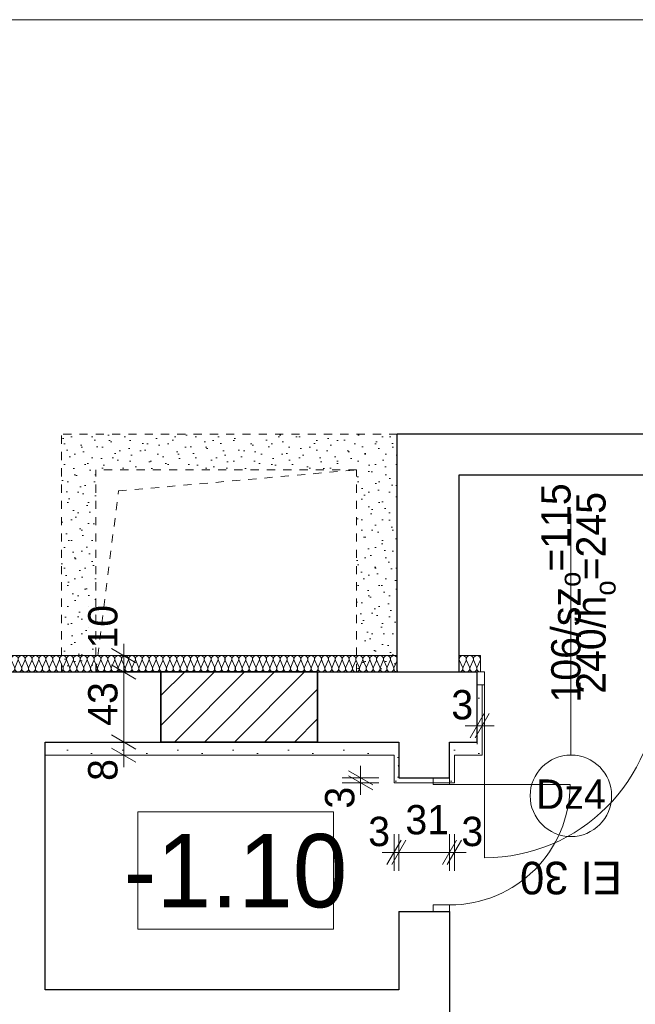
# Model space of a CAD drawing. Extents: x -21260 to 35740, y -2672 to 187028.
# Tile 16 of 120: x 3077 to 6854, y 20986 to 27028. Entities that reach past the tile are written whole.
import ezdxf

# ---------------------------------------------------------------- set-up
doc = ezdxf.new("R2010")
doc.units = 0
doc.header["$MEASUREMENT"] = 0
doc.linetypes.add('Hidden Line', pattern=[100, 50, -50])
doc.linetypes.add('Krawędzie ukryte', pattern=[150, 100, -50])
for name, color, linetype, lineweight, true_color in [('arch izolacje_Nr_Pióra__3', 7, 'Continuous', 13, 0xff6600), ('Arch ocieplenie_Nr_Pióra__22', 7, 'Continuous', 9, 0x7f7f7f), ('Arch wyburzenia_Nr_Pióra__2', 7, 'Continuous', 13, 0x7f7f7f), ('INWENT.ŚCIANY_Nr_Pióra__2', 7, 'Continuous', 13, 0x7f7f7f)]:
    doc.layers.add(name, color=color, linetype=linetype, lineweight=lineweight, true_color=true_color)
for name, color, linetype in [('Arch ocieplenie', 7, 'Continuous'), ('Arch wymiary', 7, 'Continuous'), ('Arch zmurowania', 7, 'Continuous')]:
    doc.layers.add(name, color=color, linetype=linetype)
for name, color, linetype, lineweight in [('Arch ocieplenie_Nr_Pióra__21', 7, 'Continuous', 13), ('Arch opisy okien_Nr_Pióra__21', 7, 'Continuous', 13), ('Arch opisy_Nr_Pióra__1', 7, 'Continuous', 25), ('Arch opisy_Nr_Pióra__21', 7, 'Continuous', 13), ('ARCH TABELA_Nr_Pióra__21', 7, 'Continuous', 13), ('Arch wymiary_Nr_Pióra__5', 7, 'Continuous', 13), ('Arch zmurowania_Nr_Pióra__21', 7, 'Continuous', 13), ('Arch zmurowania_Nr_Pióra__27', 7, 'Continuous', 35), ('INWENT OPISY_Nr_Pióra__21', 7, 'Continuous', 13), ('INWENT. DRZWI_Nr_Pióra__21', 7, 'Continuous', 13), ('INWENT.ŚCIANY_Nr_Pióra__1', 7, 'Continuous', 25), ('INWENT.ŚCIANY_Nr_Pióra__21', 7, 'Continuous', 13)]:
    doc.layers.add(name, color=color, linetype=linetype, lineweight=lineweight)
doc.styles.add('GENERATED_STYLE_1', font='txt')
doc.styles.add('GENERATED_STYLE_3', font='txt')
doc.styles.add('GENERATED_STYLE_6', font='txt')
doc.styles.add('GENERATED_STYLE_7', font='txt')
doc.dimstyles.new('GENERATED_STYLE__1', dxfattribs={"dimtxt": 179.999995, "dimasz": 114, "dimexe": 0.18, "dimexo": 0, "dimgap": 0.09, "dimtad": 1, "dimdec": 0, "dimlfac": 0.1, "dimzin": 0, "dimdsep": 46, "dimtxsty": 'GENERATED_STYLE_1', "dimblk": 'ARROWHEAD_2', "dimblk1": 'ARROWHEAD_2', "dimblk2": 'ARROWHEAD_2', "dimcen": 0.09, "dimclrd": 7, "dimclre": 7, "dimclrt": 7, "dimazin": 0, "dimtfac": 1, "dimtdec": 4, "dimtmove": 0, "dimatfit": 3, "dimfxl": 0, "dimtolj": 1, "dimtzin": 0, "dimarcsym": 0})
doc.dimstyles.new('GENERATED_STYLE__3', dxfattribs={"dimtxt": 179.999995, "dimasz": 114, "dimexe": 0.18, "dimexo": 0, "dimgap": 0.09, "dimtad": 1, "dimtih": 1, "dimtoh": 1, "dimdec": 0, "dimlfac": 0.1, "dimzin": 0, "dimdsep": 46, "dimtxsty": 'GENERATED_STYLE_1', "dimblk": 'ARROWHEAD_2', "dimblk1": 'ARROWHEAD_2', "dimblk2": 'ARROWHEAD_2', "dimcen": 0.09, "dimclrd": 7, "dimclre": 7, "dimclrt": 7, "dimazin": 0, "dimtfac": 1, "dimtdec": 4, "dimtmove": 0, "dimatfit": 3, "dimfxl": 0, "dimtolj": 1, "dimtzin": 0, "dimarcsym": 0})
doc.dimstyles.new('GENERATED_STYLE__4', dxfattribs={"dimtxt": 179.999995, "dimasz": 114, "dimexe": 0.18, "dimexo": 0, "dimgap": 0.09, "dimtad": 1, "dimtih": 1, "dimtoh": 1, "dimdec": 0, "dimlfac": 0.1, "dimzin": 0, "dimdsep": 46, "dimtxsty": 'GENERATED_STYLE_1', "dimblk": 'ARROWHEAD_2', "dimblk1": 'ARROWHEAD_2', "dimblk2": 'ARROWHEAD_2', "dimcen": 0.09, "dimclrd": 7, "dimclre": 7, "dimclrt": 7, "dimazin": 0, "dimtfac": 1, "dimtdec": 4, "dimtmove": 2, "dimatfit": 3, "dimfxl": 0, "dimtolj": 1, "dimtzin": 0, "dimarcsym": 0})
pattern_1 = [(0, (0, 0), (0, 623.538), [60, -300]), (0, (180, 311.8), (0, 623.538), [60, -300]), (60, (0, 0), (-540, 311.769), [60, -300]), (60, (360, 0), (-540, 311.769), [60, -300]), (120, (60, 0), (540, 311.769), [60, -300]), (120, (420, 0), (540, 311.769), [60, -300]), (0, (0, 60), (0, 120), [0, -120, 0, -180]), (45, (60, 60), (-84.8528, 84.8528), [0, -90, 0, -150])]

# ---------------------------------------------------------------- blocks, each defined once
blk = doc.blocks.new('Izolacja cieplna 14_109', base_point=(1884.1, 23025.9))
at = {"layer": 'Arch ocieplenie_Nr_Pióra__22', "linetype": 'Continuous'}
for p, q in [((1885.8, 23096.1), (1903.4, 23055.7)), ((1907, 23055.7), (1924.6, 23096.1)), ((1928.1, 23096.1), (1945.7, 23055.7)), ((1949.3, 23055.7), (1966.9, 23096.1)), ((1970.4, 23096.1), (1988, 23055.7)), ((1991.6, 23055.7), (2009.2, 23096.1)), ((2012.7, 23096.1), (2030.3, 23055.7)), ((2033.9, 23055.7), (2051.4, 23096.1)), ((2055, 23096.1), (2072.6, 23055.7)), ((2076.1, 23055.7), (2093.7, 23096.1)), ((2097.3, 23096.1), (2114.9, 23055.7)), ((2118.4, 23055.7), (2136, 23096.1)), ((2139.6, 23096.1), (2157.2, 23055.7)), ((2160.7, 23055.7), (2178.3, 23096.1)), ((2181.9, 23096.1), (2199.5, 23055.7)), ((2203, 23055.7), (2220.6, 23096.1)), ((2224.2, 23096.1), (2241.8, 23055.7)), ((2245.3, 23055.7), (2262.9, 23096.1)), ((2266.4, 23096.1), (2284, 23055.7)), ((2287.6, 23055.7), (2305.2, 23096.1)), ((2308.7, 23096.1), (2326.3, 23055.7)), ((2329.9, 23055.7), (2347.5, 23096.1)), ((2351, 23096.1), (2368.6, 23055.7)), ((2372.2, 23055.7), (2389.8, 23096.1)), ((2393.3, 23096.1), (2410.9, 23055.7)), ((2414.5, 23055.7), (2432.1, 23096.1)), ((2435.6, 23096.1), (2453.2, 23055.7)), ((2456.7, 23055.7), (2474.3, 23096.1)), ((2477.9, 23096.1), (2495.5, 23055.7)), ((2499, 23055.7), (2516.6, 23096.1)), ((2520.2, 23096.1), (2537.8, 23055.7)), ((2541.3, 23055.7), (2558.9, 23096.1)), ((2562.5, 23096.1), (2580.1, 23055.7)), ((2583.6, 23055.7), (2601.2, 23096.1)), ((2604.8, 23096.1), (2622.4, 23055.7)), ((2625.9, 23055.7), (2643.5, 23096.1)), ((2647.1, 23096.1), (2664.6, 23055.7)), ((2668.2, 23055.7), (2685.8, 23096.1)), ((2689.3, 23096.1), (2706.9, 23055.7)), ((2710.5, 23055.7), (2728.1, 23096.1)), ((2731.6, 23096.1), (2749.2, 23055.7)), ((2752.8, 23055.7), (2770.4, 23096.1)), ((2773.9, 23096.1), (2791.5, 23055.7)), ((2795.1, 23055.7), (2812.7, 23096.1)), ((2816.2, 23096.1), (2833.8, 23055.7)), ((2837.4, 23055.7), (2854.9, 23096.1)), ((2858.5, 23096.1), (2876.1, 23055.7)), ((2879.6, 23055.7), (2897.2, 23096.1)), ((2900.8, 23096.1), (2918.4, 23055.7)), ((2921.9, 23055.7), (2939.5, 23096.1)), ((2943.1, 23096.1), (2960.7, 23055.7)), ((2964.2, 23055.7), (2981.8, 23096.1)), ((2985.4, 23096.1), (3003, 23055.7)), ((3006.5, 23055.7), (3024.1, 23096.1)), ((3027.7, 23096.1), (3045.2, 23055.7)), ((3048.8, 23055.7), (3066.4, 23096.1)), ((3069.9, 23096.1), (3087.5, 23055.7)), ((3091.1, 23055.7), (3108.7, 23096.1)), ((3112.2, 23096.1), (3129.8, 23055.7)), ((3133.4, 23055.7), (3151, 23096.1)), ((3154.5, 23096.1), (3172.1, 23055.7)), ((3175.7, 23055.7), (3193.3, 23096.1)), ((3196.8, 23096.1), (3214.4, 23055.7)), ((3218, 23055.7), (3235.5, 23096.1)), ((3239.1, 23096.1), (3256.7, 23055.7)), ((3260.2, 23055.7), (3277.8, 23096.1)), ((3281.4, 23096.1), (3299, 23055.7)), ((3302.5, 23055.7), (3320.1, 23096.1)), ((3323.7, 23096.1), (3341.3, 23055.7)), ((3344.8, 23055.7), (3362.4, 23096.1)), ((3366, 23096.1), (3383.6, 23055.7)), ((3387.1, 23055.7), (3404.7, 23096.1)), ((3408.3, 23096.1), (3425.8, 23055.7)), ((3429.4, 23055.7), (3447, 23096.1)), ((3450.5, 23096.1), (3468.1, 23055.7)), ((3471.7, 23055.7), (3489.3, 23096.1)), ((3492.8, 23096.1), (3510.4, 23055.7)), ((3514, 23055.7), (3531.6, 23096.1)), ((3535.1, 23096.1), (3552.7, 23055.7)), ((3556.3, 23055.7), (3573.9, 23096.1)), ((3577.4, 23096.1), (3595, 23055.7)), ((3598.6, 23055.7), (3616.1, 23096.1)), ((3619.7, 23096.1), (3637.3, 23055.7)), ((3640.8, 23055.7), (3658.4, 23096.1)), ((3662, 23096.1), (3679.6, 23055.7)), ((3683.1, 23055.7), (3700.7, 23096.1)), ((3704.3, 23096.1), (3721.9, 23055.7)), ((3725.4, 23055.7), (3743, 23096.1)), ((3746.6, 23096.1), (3764.2, 23055.7)), ((3767.7, 23055.7), (3785.3, 23096.1)), ((3788.9, 23096.1), (3806.4, 23055.7)), ((3810, 23055.7), (3827.6, 23096.1)), ((3831.1, 23096.1), (3848.7, 23055.7)), ((3852.3, 23055.7), (3869.9, 23096.1)), ((3873.4, 23096.1), (3891, 23055.7)), ((3894.6, 23055.7), (3912.2, 23096.1)), ((3915.7, 23096.1), (3933.3, 23055.7)), ((3936.9, 23055.7), (3954.5, 23096.1)), ((3958, 23096.1), (3975.6, 23055.7)), ((3979.2, 23055.7), (3996.8, 23096.1)), ((4000.3, 23096.1), (4017.9, 23055.7)), ((4021.4, 23055.7), (4039, 23096.1)), ((4042.6, 23096.1), (4060.2, 23055.7)), ((4063.7, 23055.7), (4081.3, 23096.1)), ((4084.9, 23096.1), (4102.5, 23055.7)), ((4106, 23055.7), (4123.6, 23096.1)), ((4127.2, 23096.1), (4144.8, 23055.7)), ((4148.3, 23055.7), (4165.9, 23096.1)), ((4169.5, 23096.1), (4187.1, 23055.7)), ((4190.6, 23055.7), (4208.2, 23096.1)), ((4211.7, 23096.1), (4229.3, 23055.7)), ((4232.9, 23055.7), (4250.5, 23096.1)), ((4254, 23096.1), (4271.6, 23055.7)), ((4275.2, 23055.7), (4292.8, 23096.1)), ((4296.3, 23096.1), (4313.9, 23055.7)), ((4317.5, 23055.7), (4335.1, 23096.1)), ((4338.6, 23096.1), (4356.2, 23055.7)), ((4359.8, 23055.7), (4377.4, 23096.1)), ((4380.9, 23096.1), (4398.5, 23055.7)), ((4402.1, 23055.7), (4419.6, 23096.1)), ((4423.2, 23096.1), (4440.8, 23055.7)), ((4444.3, 23055.7), (4461.9, 23096.1)), ((4465.5, 23096.1), (4483.1, 23055.7)), ((4486.6, 23055.7), (4504.2, 23096.1)), ((4507.8, 23096.1), (4525.4, 23055.7)), ((4528.9, 23055.7), (4546.5, 23096.1)), ((4550.1, 23096.1), (4567.7, 23055.7)), ((4571.2, 23055.7), (4588.8, 23096.1)), ((4592.4, 23096.1), (4609.9, 23055.7)), ((4613.5, 23055.7), (4631.1, 23096.1)), ((4634.6, 23096.1), (4652.2, 23055.7)), ((4655.8, 23055.7), (4673.4, 23096.1)), ((4676.9, 23096.1), (4694.5, 23055.7)), ((4698.1, 23055.7), (4715.7, 23096.1)), ((4719.2, 23096.1), (4736.8, 23055.7)), ((4740.4, 23055.7), (4758, 23096.1)), ((4761.5, 23096.1), (4779.1, 23055.7)), ((4782.7, 23055.7), (4800.2, 23096.1)), ((4803.8, 23096.1), (4821.4, 23055.7)), ((4824.9, 23055.7), (4842.5, 23096.1)), ((4846.1, 23096.1), (4863.7, 23055.7)), ((4867.2, 23055.7), (4884.8, 23096.1)), ((4888.4, 23096.1), (4906, 23055.7)), ((4909.5, 23055.7), (4927.1, 23096.1)), ((4930.7, 23096.1), (4948.3, 23055.7)), ((4951.8, 23055.7), (4969.4, 23096.1)), ((4973, 23096.1), (4990.5, 23055.7)), ((4994.1, 23055.7), (5011.7, 23096.1)), ((5015.2, 23096.1), (5032.8, 23055.7)), ((5036.4, 23055.7), (5054, 23096.1)), ((5057.5, 23096.1), (5075.1, 23055.7)), ((5078.7, 23055.7), (5096.3, 23096.1)), ((5099.8, 23096.1), (5117.4, 23055.7)), ((5121, 23055.7), (5138.6, 23096.1)), ((5142.1, 23096.1), (5159.7, 23055.7)), ((5163.3, 23055.7), (5180.8, 23096.1)), ((5184.4, 23096.1), (5202, 23055.7)), ((5205.5, 23055.7), (5223.1, 23096.1)), ((5226.7, 23096.1), (5244.3, 23055.7)), ((5247.8, 23055.7), (5265.4, 23096.1)), ((5269, 23096.1), (5286.6, 23055.7)), ((5290.1, 23055.7), (5307.7, 23096.1)), ((5311.3, 23096.1), (5328.9, 23055.7)), ((5332.4, 23055.7), (5350, 23096.1)), ((5353.6, 23096.1), (5371.1, 23055.7)), ((5374.7, 23055.7), (5392.3, 23096.1))]:
    blk.add_line(p, q, dxfattribs=at)
for centre, start_param, end_param in [((1905.2, 23104.6), 4.299595, 8.266775), ((1947.5, 23104.6), 4.299595, 8.266775), ((1989.8, 23104.6), 4.299595, 8.266775), ((2032.1, 23104.6), 4.299595, 8.266775), ((2074.4, 23104.6), 4.299595, 8.266775), ((2116.7, 23104.6), 4.299595, 8.266775), ((2158.9, 23104.6), 4.299595, 8.266775), ((2201.2, 23104.6), 4.299595, 8.266775), ((2243.5, 23104.6), 4.299595, 8.266775), ((2285.8, 23104.6), 4.299595, 8.266775), ((2328.1, 23104.6), 4.299595, 8.266775), ((2370.4, 23104.6), 4.299595, 8.266775), ((2412.7, 23104.6), 4.299595, 8.266775), ((2455, 23104.6), 4.299595, 8.266775), ((2497.3, 23104.6), 4.299595, 8.266775), ((2539.6, 23104.6), 4.299595, 8.266775), ((2581.8, 23104.6), 4.299595, 8.266775), ((2624.1, 23104.6), 4.299595, 8.266775), ((2666.4, 23104.6), 4.299595, 8.266775), ((2708.7, 23104.6), 4.299595, 8.266775), ((2751, 23104.6), 4.299595, 8.266775), ((2793.3, 23104.6), 4.299595, 8.266775), ((2835.6, 23104.6), 4.299595, 8.266775), ((2877.9, 23104.6), 4.299595, 8.266775), ((2920.2, 23104.6), 4.299595, 8.266775), ((2962.4, 23104.6), 4.299595, 8.266775), ((3004.7, 23104.6), 4.299595, 8.266775), ((3047, 23104.6), 4.299595, 8.266775), ((3089.3, 23104.6), 4.299595, 8.266775), ((3131.6, 23104.6), 4.299595, 8.266775), ((3173.9, 23104.6), 4.299595, 8.266775), ((3216.2, 23104.6), 4.299595, 8.266775), ((3258.5, 23104.6), 4.299595, 8.266775), ((3300.8, 23104.6), 4.299595, 8.266775), ((3343, 23104.6), 4.299595, 8.266775), ((3385.3, 23104.6), 4.299595, 8.266775), ((3427.6, 23104.6), 4.299595, 8.266775), ((3469.9, 23104.6), 4.299595, 8.266775), ((3512.2, 23104.6), 4.299595, 8.266775), ((3554.5, 23104.6), 4.299595, 8.266775), ((3596.8, 23104.6), 4.299595, 8.266775), ((3639.1, 23104.6), 4.299595, 8.266775), ((3681.4, 23104.6), 4.299595, 8.266775), ((3723.6, 23104.6), 4.299595, 8.266775), ((3765.9, 23104.6), 4.299595, 8.266775), ((3808.2, 23104.6), 4.299595, 8.266775), ((3850.5, 23104.6), 4.299595, 8.266775), ((3892.8, 23104.6), 4.299595, 8.266775), ((3935.1, 23104.6), 4.299595, 8.266775), ((3977.4, 23104.6), 4.299595, 8.266775), ((4019.7, 23104.6), 4.299595, 8.266775), ((4062, 23104.6), 4.299595, 8.266775), ((4104.3, 23104.6), 4.299595, 8.266775), ((4146.5, 23104.6), 4.299595, 8.266775), ((4188.8, 23104.6), 4.299595, 8.266775), ((4231.1, 23104.6), 4.299595, 8.266775), ((4273.4, 23104.6), 4.299595, 8.266775), ((4315.7, 23104.6), 4.299595, 8.266775), ((4358, 23104.6), 4.299595, 8.266775), ((4400.3, 23104.6), 4.299595, 8.266775), ((4442.6, 23104.6), 4.299595, 8.266775), ((4484.9, 23104.6), 4.299595, 8.266775), ((4527.1, 23104.6), 4.299595, 8.266775), ((4569.4, 23104.6), 4.299595, 8.266775), ((4611.7, 23104.6), 4.299595, 8.266775), ((4654, 23104.6), 4.299595, 8.266775), ((4696.3, 23104.6), 4.299595, 8.266775), ((4738.6, 23104.6), 4.299595, 8.266775), ((4780.9, 23104.6), 4.299595, 8.266775), ((4823.2, 23104.6), 4.299595, 8.266775), ((4865.5, 23104.6), 4.299595, 8.266775), ((4907.7, 23104.6), 4.299595, 8.266775), ((4950, 23104.6), 4.299595, 8.266775), ((4992.3, 23104.6), 4.299595, 8.266775), ((5034.6, 23104.6), 4.299595, 8.266775), ((5076.9, 23104.6), 4.299595, 8.266775), ((5119.2, 23104.6), 4.299595, 8.266775), ((5161.5, 23104.6), 4.299595, 8.266775), ((5203.8, 23104.6), 4.299595, 8.266775), ((5246.1, 23104.6), 4.299595, 8.266775), ((5288.3, 23104.6), 4.299595, 8.266775), ((5330.6, 23104.6), 4.299595, 8.266775), ((5372.9, 23104.6), 4.299595, 8.266775), ((1884.1, 23047.1), 3.141593, 5.125182), ((1926.4, 23047.1), 1.158004, 5.125183), ((1968.6, 23047.1), 1.158004, 5.125183), ((2010.9, 23047.1), 1.158004, 5.125183), ((2053.2, 23047.1), 1.158004, 5.125183), ((2095.5, 23047.1), 1.158004, 5.125183), ((2137.8, 23047.1), 1.158004, 5.125183), ((2180.1, 23047.1), 1.158004, 5.125183), ((2222.4, 23047.1), 1.158004, 5.125183), ((2264.7, 23047.1), 1.158004, 5.125183), ((2307, 23047.1), 1.158004, 5.125183), ((2349.2, 23047.1), 1.158004, 5.125183), ((2391.5, 23047.1), 1.158004, 5.125183), ((2433.8, 23047.1), 1.158004, 5.125183), ((2476.1, 23047.1), 1.158004, 5.125183), ((2518.4, 23047.1), 1.158004, 5.125183), ((2560.7, 23047.1), 1.158004, 5.125183), ((2603, 23047.1), 1.158004, 5.125183), ((2645.3, 23047.1), 1.158004, 5.125183), ((2687.6, 23047.1), 1.158004, 5.125183), ((2729.9, 23047.1), 1.158004, 5.125183), ((2772.1, 23047.1), 1.158004, 5.125183), ((2814.4, 23047.1), 1.158004, 5.125183), ((2856.7, 23047.1), 1.158004, 5.125183), ((2899, 23047.1), 1.158004, 5.125183), ((2941.3, 23047.1), 1.158004, 5.125183), ((2983.6, 23047.1), 1.158004, 5.125183), ((3025.9, 23047.1), 1.158004, 5.125183), ((3068.2, 23047.1), 1.158004, 5.125183), ((3110.5, 23047.1), 1.158004, 5.125183), ((3152.7, 23047.1), 1.158004, 5.125183), ((3195, 23047.1), 1.158004, 5.125183), ((3237.3, 23047.1), 1.158004, 5.125183), ((3279.6, 23047.1), 1.158004, 5.125183), ((3321.9, 23047.1), 1.158004, 5.125183), ((3364.2, 23047.1), 1.158004, 5.125183), ((3406.5, 23047.1), 1.158004, 5.125183), ((3448.8, 23047.1), 1.158004, 5.125183), ((3491.1, 23047.1), 1.158004, 5.125183), ((3533.3, 23047.1), 1.158004, 5.125183), ((3575.6, 23047.1), 1.158004, 5.125183), ((3617.9, 23047.1), 1.158004, 5.125183), ((3660.2, 23047.1), 1.158004, 5.125183), ((3702.5, 23047.1), 1.158004, 5.125183), ((3744.8, 23047.1), 1.158004, 5.125183), ((3787.1, 23047.1), 1.158004, 5.125183), ((3829.4, 23047.1), 1.158004, 5.125183), ((3871.7, 23047.1), 1.158004, 5.125183), ((3913.9, 23047.1), 1.158004, 5.125183), ((3956.2, 23047.1), 1.158004, 5.125183), ((3998.5, 23047.1), 1.158004, 5.125183), ((4040.8, 23047.1), 1.158004, 5.125183), ((4083.1, 23047.1), 1.158004, 5.125183), ((4125.4, 23047.1), 1.158004, 5.125183), ((4167.7, 23047.1), 1.158004, 5.125183), ((4210, 23047.1), 1.158004, 5.125183), ((4252.3, 23047.1), 1.158004, 5.125183), ((4294.6, 23047.1), 1.158004, 5.125183), ((4336.8, 23047.1), 1.158004, 5.125183), ((4379.1, 23047.1), 1.158004, 5.125183), ((4421.4, 23047.1), 1.158004, 5.125183), ((4463.7, 23047.1), 1.158004, 5.125183), ((4506, 23047.1), 1.158004, 5.125183), ((4548.3, 23047.1), 1.158004, 5.125183), ((4590.6, 23047.1), 1.158004, 5.125183), ((4632.9, 23047.1), 1.158004, 5.125183), ((4675.2, 23047.1), 1.158004, 5.125183), ((4717.4, 23047.1), 1.158004, 5.125183), ((4759.7, 23047.1), 1.158004, 5.125183), ((4802, 23047.1), 1.158004, 5.125183), ((4844.3, 23047.1), 1.158004, 5.125183), ((4886.6, 23047.1), 1.158004, 5.125183), ((4928.9, 23047.1), 1.158004, 5.125183), ((4971.2, 23047.1), 1.158004, 5.125183), ((5013.5, 23047.1), 1.158004, 5.125183), ((5055.8, 23047.1), 1.158004, 5.125183), ((5098, 23047.1), 1.158004, 5.125183), ((5140.3, 23047.1), 1.158004, 5.125183), ((5182.6, 23047.1), 1.158004, 5.125183), ((5224.9, 23047.1), 1.158004, 5.125183), ((5267.2, 23047.1), 1.158004, 5.125183), ((5309.5, 23047.1), 1.158004, 5.125183), ((5351.8, 23047.1), 1.158004, 5.125183), ((5394.1, 23047.1), 1.158004, 3.141593)]:
    blk.add_ellipse(centre, major_axis=(0, 21.3), ratio=0.994206, start_param=start_param, end_param=end_param, dxfattribs=at)
blk = doc.blocks.new('Izolacja cieplna 14_112', base_point=(5774.1, 23025.9))
at = {"layer": 'Arch ocieplenie_Nr_Pióra__22', "linetype": 'Continuous'}
for p, q in [((5775.9, 23096.1), (5793.9, 23055.7)), ((5797.6, 23055.7), (5815.6, 23096.1)), ((5819.2, 23096.1), (5837.2, 23055.7)), ((5840.9, 23055.7), (5858.9, 23096.1)), ((5862.6, 23096.1), (5880.6, 23055.7)), ((5884.2, 23055.7), (5902.2, 23096.1))]:
    blk.add_line(p, q, dxfattribs=at)
for centre, start_param, end_param in [((5795.7, 23104.6), 5.870392, 9.837571), ((5839.1, 23104.6), 5.870392, 9.837571), ((5882.4, 23104.6), 5.870392, 9.837571), ((5774.1, 23047.1), 4.712389, 6.695979), ((5817.4, 23047.1), 2.7288, 6.695979), ((5860.7, 23047.1), 2.7288, 6.695979), ((5904.1, 23047.1), 2.7288, 4.712389)]:
    blk.add_ellipse(centre, major_axis=(21.7, 0), ratio=0.981591, start_param=start_param, end_param=end_param, dxfattribs=at)
blk = doc.blocks.new('Ściana_1', base_point=(3944.1, 23025.9))
at = {"layer": 'Arch zmurowania_Nr_Pióra__21', "linetype": 'Continuous'}
h = blk.add_hatch(dxfattribs=at)
h.set_pattern_fill('Common_Brick', color=256, style=0, pattern_type=2)
h.set_pattern_definition([(45, (0, 0), (-91.9239, 91.9239), [])])
h.paths.add_polyline_path([(3944.1, 22595.9), (4904.1, 22595.9), (4904.1, 23025.9), (3944.1, 23025.9)], flags=0)
at = {"layer": 'Arch zmurowania_Nr_Pióra__27', "linetype": 'Continuous'}
for p, q in [((4904.1, 23025.9), (3944.1, 23025.9)), ((3944.1, 23025.9), (3944.1, 22595.9)), ((4904.1, 22595.9), (4904.1, 23025.9)), ((3944.1, 22595.9), (4904.1, 22595.9))]:
    blk.add_line(p, q, dxfattribs=at)
blk = doc.blocks.new('Ściana_16', base_point=(5714.1, 22595.9))
at = {"layer": 'Arch ocieplenie_Nr_Pióra__21', "linetype": 'Continuous'}
h = blk.add_hatch(dxfattribs=at)
h.set_pattern_fill('Structural_Concrete', color=256, style=0, pattern_type=2)
h.set_pattern_definition(pattern_1)
h.paths.add_polyline_path([(5744.1, 22515.9), (5914.1, 22515.9), (5884.1, 22595.9), (5714.1, 22595.9)], flags=0)
for p, q in [((5884.1, 22595.9), (5714.1, 22595.9)), ((5744.1, 22515.9), (5914.1, 22515.9))]:
    blk.add_line(p, q, dxfattribs=at)
blk = doc.blocks.new('Ściana_17', base_point=(3234.1, 22595.9))
at = {"layer": 'Arch ocieplenie_Nr_Pióra__21', "linetype": 'Continuous'}
h = blk.add_hatch(dxfattribs=at)
h.set_pattern_fill('Structural_Concrete', color=256, style=0, pattern_type=2)
h.set_pattern_definition(pattern_1)
h.paths.add_polyline_path([(3234.1, 22515.9), (5374.1, 22515.9), (5404.1, 22595.9), (3234.1, 22595.9)], flags=0)
for p, q in [((5404.1, 22595.9), (3234.1, 22595.9)), ((3234.1, 22595.9), (3234.1, 22515.9)), ((3234.1, 22515.9), (5374.1, 22515.9))]:
    blk.add_line(p, q, dxfattribs=at)
blk = doc.blocks.new('Ściana_54', base_point=(5404.1, 22595.9))
at = {"layer": 'Arch ocieplenie_Nr_Pióra__21', "linetype": 'Continuous'}
h = blk.add_hatch(dxfattribs=at)
h.set_pattern_fill('Structural_Concrete', color=256, style=0, pattern_type=2)
h.set_pattern_definition(pattern_1)
h.paths.add_polyline_path([(5374.1, 22515.9), (5374.1, 22345.9), (5404.1, 22375.9), (5404.1, 22595.9)], flags=0)
for p, q in [((5404.1, 22375.9), (5404.1, 22595.9)), ((5374.1, 22515.9), (5374.1, 22345.9))]:
    blk.add_line(p, q, dxfattribs=at)
blk = doc.blocks.new('Ściana_55', base_point=(5404.1, 22375.9))
at = {"layer": 'Arch ocieplenie_Nr_Pióra__21', "linetype": 'Continuous'}
h = blk.add_hatch(dxfattribs=at)
h.set_pattern_fill('Structural_Concrete', color=256, style=0, pattern_type=2)
h.set_pattern_definition(pattern_1)
h.paths.add_polyline_path([(5374.1, 22345.9), (5744.1, 22345.9), (5714.1, 22375.9), (5404.1, 22375.9)], flags=0)
for p, q in [((5714.1, 22375.9), (5404.1, 22375.9)), ((5374.1, 22345.9), (5744.1, 22345.9))]:
    blk.add_line(p, q, dxfattribs=at)
blk = doc.blocks.new('Ściana_56', base_point=(5714.1, 22375.9))
at = {"layer": 'Arch ocieplenie_Nr_Pióra__21', "linetype": 'Continuous'}
h = blk.add_hatch(dxfattribs=at)
h.set_pattern_fill('Structural_Concrete', color=256, style=0, pattern_type=2)
h.set_pattern_definition(pattern_1)
h.paths.add_polyline_path([(5744.1, 22345.9), (5744.1, 22515.9), (5714.1, 22595.9), (5714.1, 22375.9)], flags=0)
for p, q in [((5714.1, 22595.9), (5714.1, 22375.9)), ((5744.1, 22345.9), (5744.1, 22515.9))]:
    blk.add_line(p, q, dxfattribs=at)
blk = doc.blocks.new('Ściana_60', base_point=(5884.1, 22595.9))
at = {"layer": 'Arch ocieplenie_Nr_Pióra__21', "linetype": 'Continuous'}
h = blk.add_hatch(dxfattribs=at)
h.set_pattern_fill('Structural_Concrete', color=256, style=0, pattern_type=2)
h.set_pattern_definition(pattern_1)
h.paths.add_polyline_path([(5914.1, 22515.9), (5914.1, 22945.9), (5884.1, 22945.9), (5884.1, 22595.9)], flags=0)
for p, q in [((5914.1, 22945.9), (5884.1, 22945.9)), ((5884.1, 22945.9), (5884.1, 22595.9)), ((5914.1, 22515.9), (5914.1, 22945.9))]:
    blk.add_line(p, q, dxfattribs=at)
blk = doc.blocks.new('*D584')
at = {"layer": 'Arch wymiary_Nr_Pióra__5', "linetype": 'Continuous'}
for p, q in [((3640.6, 22639.2), (3790.6, 22552.6)), ((3828.1, 22595.9), (3603.1, 22595.9)), ((3640.6, 22559.2), (3790.6, 22472.6)), ((3715.6, 22515.9), (3715.6, 22595.9)), ((3828.1, 22515.9), (3603.1, 22515.9)), ((3715.6, 22442.5), (3715.6, 22515.9))]:
    blk.add_line(p, q, dxfattribs=at)
at = {"layer": 'Arch wymiary_Nr_Pióra__5', "char_height": 180, "attachment_point": 7, "rotation": 90, "style": 'GENERATED_STYLE_1'}
for s, insert in [('{10}', (3679.6, 23169.2)), ('{43}', (3679.6, 22695.7)), ('{8}', (3679.6, 22357.3))]:
    blk.add_mtext(s, dxfattribs=dict(at, insert=insert))
blk = doc.blocks.new('ARROWHEAD_2')
at = {"color": 0, "linetype": 'Continuous', "lineweight": 0}
for p, q in [((-0.378, -0.655), (0.378, 0.655)), ((0, 0), (-1, 0))]:
    blk.add_line(p, q, dxfattribs=at)
blk = doc.blocks.new('*D585')
at = {"layer": 'Arch wymiary_Nr_Pióra__5', "linetype": 'Continuous'}
for p, q in [((3828.1, 23025.9), (3603.1, 23025.9)), ((3640.6, 23069.2), (3790.6, 22982.6)), ((3715.6, 22595.9), (3715.6, 23025.9)), ((3640.6, 22639.2), (3790.6, 22552.6)), ((3828.1, 22595.9), (3603.1, 22595.9))]:
    blk.add_line(p, q, dxfattribs=at)
at = {"layer": 'Arch wymiary_Nr_Pióra__5', "char_height": 180, "attachment_point": 7, "rotation": 90, "style": 'GENERATED_STYLE_1'}
for s, insert in [('{10}', (3679.6, 23169.2)), ('{43}', (3679.6, 22695.7)), ('{8}', (3679.6, 22357.3))]:
    blk.add_mtext(s, dxfattribs=dict(at, insert=insert))
blk = doc.blocks.new('*D586')
at = {"layer": 'Arch wymiary_Nr_Pióra__5', "linetype": 'Continuous'}
for p, q in [((3790.6, 23082.6), (3640.6, 23169.2)), ((3715.6, 23125.9), (3715.6, 23199.2)), ((3828.1, 23125.9), (3603.1, 23125.9)), ((3715.6, 23025.9), (3715.6, 23125.9)), ((3828.1, 23025.9), (3603.1, 23025.9)), ((3640.6, 23069.2), (3790.6, 22982.6))]:
    blk.add_line(p, q, dxfattribs=at)
at = {"layer": 'Arch wymiary_Nr_Pióra__5', "char_height": 180, "attachment_point": 7, "rotation": 90, "style": 'GENERATED_STYLE_1'}
for s, insert in [('{10}', (3679.6, 23169.2)), ('{43}', (3679.6, 22695.7)), ('{8}', (3679.6, 22357.3))]:
    blk.add_mtext(s, dxfattribs=dict(at, insert=insert))
blk = doc.blocks.new('*D587')
at = {"layer": 'Arch wymiary_Nr_Pióra__5', "linetype": 'Continuous'}
for p, q in [((5330.8, 21843.6), (5417.4, 21993.6)), ((5447.4, 21993.6), (5360.8, 21843.6)), ((5374.1, 21806.1), (5374.1, 22031.1)), ((5404.1, 21806.1), (5404.1, 22031.1)), ((5300.7, 21918.6), (5374.1, 21918.6)), ((5374.1, 21918.6), (5404.1, 21918.6))]:
    blk.add_line(p, q, dxfattribs=at)
at = {"layer": 'Arch wymiary_Nr_Pióra__5', "char_height": 180, "attachment_point": 7, "style": 'GENERATED_STYLE_1'}
for s, insert in [('{31}', (5443.9, 22026.9)), ('{3}', (5215.5, 21954.6)), ('{3}', (5787.4, 21954.6))]:
    blk.add_mtext(s, dxfattribs=dict(at, insert=insert))
blk = doc.blocks.new('*D588')
at = {"layer": 'Arch wymiary_Nr_Pióra__5', "linetype": 'Continuous'}
for p, q in [((5330.8, 21843.6), (5417.4, 21993.6)), ((5447.4, 21993.6), (5360.8, 21843.6)), ((5404.1, 21806.1), (5404.1, 22031.1)), ((5670.8, 21843.6), (5757.4, 21993.6)), ((5787.4, 21993.6), (5700.8, 21843.6)), ((5714.1, 21806.1), (5714.1, 22031.1)), ((5404.1, 21918.6), (5714.1, 21918.6))]:
    blk.add_line(p, q, dxfattribs=at)
at = {"layer": 'Arch wymiary_Nr_Pióra__5', "char_height": 180, "attachment_point": 7, "style": 'GENERATED_STYLE_1'}
for s, insert in [('{31}', (5443.9, 22026.9)), ('{3}', (5215.5, 21954.6)), ('{3}', (5787.4, 21954.6))]:
    blk.add_mtext(s, dxfattribs=dict(at, insert=insert))
blk = doc.blocks.new('*D589')
at = {"layer": 'Arch wymiary_Nr_Pióra__5', "linetype": 'Continuous'}
for p, q in [((5670.8, 21843.6), (5757.4, 21993.6)), ((5787.4, 21993.6), (5700.8, 21843.6)), ((5714.1, 21806.1), (5714.1, 22031.1)), ((5744.1, 21806.1), (5744.1, 22031.1)), ((5714.1, 21918.6), (5744.1, 21918.6)), ((5744.1, 21918.6), (5817.4, 21918.6))]:
    blk.add_line(p, q, dxfattribs=at)
at = {"layer": 'Arch wymiary_Nr_Pióra__5', "char_height": 180, "attachment_point": 7, "style": 'GENERATED_STYLE_1'}
for s, insert in [('{31}', (5443.9, 22026.9)), ('{3}', (5215.5, 21954.6)), ('{3}', (5787.4, 21954.6))]:
    blk.add_mtext(s, dxfattribs=dict(at, insert=insert))
blk = doc.blocks.new('*D590')
at = {"layer": 'Arch wymiary_Nr_Pióra__5', "linetype": 'Continuous'}
for p, q in [((5094, 22419.2), (5244, 22332.6)), ((5169, 22375.9), (5169, 22449.2)), ((5281.5, 22375.9), (5056.5, 22375.9)), ((5244, 22302.6), (5094, 22389.2)), ((5169, 22345.9), (5169, 22375.9)), ((5281.5, 22345.9), (5056.5, 22345.9)), ((5169, 22272.5), (5169, 22345.9))]:
    blk.add_line(p, q, dxfattribs=at)
at = {"layer": 'Arch wymiary_Nr_Pióra__5', "insert": (5133, 22187.3), "char_height": 180, "attachment_point": 7, "rotation": 90, "style": 'GENERATED_STYLE_1'}
blk.add_mtext('{3}', dxfattribs=at)
blk = doc.blocks.new('*D591')
at = {"layer": 'Arch wymiary_Nr_Pióra__5', "linetype": 'Continuous'}
for p, q in [((5884.1, 22583.6), (5884.1, 22808.6)), ((5914.1, 22583.6), (5914.1, 22808.6)), ((5840.8, 22621.1), (5927.4, 22771.1)), ((5957.4, 22771.1), (5870.8, 22621.1)), ((5810.7, 22696.1), (5884.1, 22696.1)), ((5884.1, 22696.1), (5914.1, 22696.1)), ((5914.1, 22696.1), (5987.4, 22696.1))]:
    blk.add_line(p, q, dxfattribs=at)
at = {"layer": 'Arch wymiary_Nr_Pióra__5', "insert": (5725.5, 22732.1), "char_height": 180, "attachment_point": 7, "style": 'GENERATED_STYLE_1'}
blk.add_mtext('{3}', dxfattribs=at)

msp = doc.modelspace()

# ---------------------------------------------------------------- hatches: boundary and pattern name
at = {"layer": 'Arch wyburzenia_Nr_Pióra__2', "linetype": 'Continuous'}
h = msp.add_hatch(dxfattribs=at)
h.set_pattern_fill('Cut_Stone', color=256, style=0, pattern_type=2)
h.set_pattern_definition([(45, (0, 200), (-63.6396, 63.6396), [0, -60, 0, -90]), (110, (200, 200), (84.57234, 30.7818), [0, -44, 0, -76])])
h.paths.add_polyline_path([(3544.1, 24265.9), (5144.1, 24265.9), (5144.1, 23025.9), (5394.1, 23025.9), (5394.1, 24485.9), (3334.1, 24485.9), (3334.1, 23025.9), (3544.1, 23025.9)], flags=0)

# ---------------------------------------------------------------- linework, layer by layer
at = {"layer": 'arch izolacje_Nr_Pióra__3', "linetype": 'Continuous'}
for p, q in [((5394.1, 23125.9), (-9365.9, 23125.9)), ((1884.1, 23125.9), (5394.1, 23125.9)), ((5774.1, 23125.9), (5904.1, 23125.9)), ((5904.1, 23125.9), (5904.1, 23025.9))]:
    msp.add_line(p, q, dxfattribs=at)
at = {"layer": 'Arch opisy okien_Nr_Pióra__21', "linetype": 'Continuous'}
msp.add_circle((6459.1, 22265.9), 250, dxfattribs=at)
at = {"layer": 'Arch opisy_Nr_Pióra__21', "linetype": 'Continuous'}
for p, q in [((5001.7, 22167.9), (3801.7, 22167.9)), ((3801.7, 22167.9), (3801.7, 21447.9)), ((5001.7, 21447.9), (5001.7, 22167.9)), ((3801.7, 21447.9), (5001.7, 21447.9))]:
    msp.add_line(p, q, dxfattribs=at)
at = {"layer": 'ARCH TABELA_Nr_Pióra__21', "linetype": 'Continuous'}
msp.add_line((-21259.9, 27028.4), (35740.1, 27028.4), dxfattribs=at)
at = {"layer": 'INWENT OPISY_Nr_Pióra__21', "linetype": 'Continuous'}
msp.add_line((6459.1, 22515.9), (6459.1, 23995.9), dxfattribs=at)
at = {"layer": 'INWENT. DRZWI_Nr_Pióra__21', "linetype": 'Continuous'}
for p, q in [((5929.1, 23025.9), (5884.1, 23025.9)), ((5929.1, 22945.9), (5929.1, 23025.9)), ((5884.1, 22945.9), (5929.1, 22945.9)), ((5929.1, 22945.9), (5929.1, 21885.9)), ((5614.1, 22335.9), (5614.1, 22375.9)), ((5714.1, 22335.9), (5714.1, 22375.9)), ((5714.1, 22335.9), (5614.1, 22335.9)), ((5714.1, 22335.9), (6454.1, 22335.9)), ((5714.1, 21595.9), (5614.1, 21595.9)), ((5614.1, 21595.9), (5614.1, 21555.9)), ((5714.1, 21595.9), (5714.1, 21555.9))]:
    msp.add_line(p, q, dxfattribs=at)
for centre, radius in [((5929.1, 22945.9), 1060), ((5714.1, 22335.9), 740)]:
    msp.add_arc(centre, radius, 270, 0, dxfattribs=at)
at = {"layer": 'INWENT.ŚCIANY_Nr_Pióra__1', "linetype": 'Continuous'}
for p, q in [((5394.1, 23025.9), (5394.1, 24485.9)), ((9864.1, 24485.9), (5394.1, 24485.9)), ((5774.1, 23025.9), (5774.1, 24235.9)), ((5774.1, 24235.9), (9864.1, 24235.9)), ((1934.1, 23025.9), (3944.1, 23025.9)), ((3944.1, 23025.9), (3544.1, 23025.9)), ((3944.1, 22595.9), (3944.1, 23025.9)), ((4904.1, 22595.9), (4904.1, 23025.9)), ((4904.1, 23025.9), (5144.1, 23025.9)), ((4904.1, 23025.9), (5884.1, 23025.9)), ((5884.1, 22595.9), (5884.1, 23025.9)), ((3234.1, 21075.9), (3234.1, 22595.9)), ((3234.1, 22595.9), (3944.1, 22595.9)), ((4904.1, 22595.9), (5404.1, 22595.9)), ((5404.1, 22595.9), (5404.1, 22375.9)), ((5714.1, 22375.9), (5714.1, 22595.9)), ((5714.1, 22595.9), (5884.1, 22595.9)), ((5404.1, 22375.9), (5714.1, 22375.9)), ((5404.1, 21555.9), (5714.1, 21555.9)), ((5404.1, 21555.9), (5404.1, 21075.9)), ((5714.1, 21555.9), (5714.1, 17505.9)), ((5404.1, 21075.9), (3234.1, 21075.9))]:
    msp.add_line(p, q, dxfattribs=at)
at = {"layer": 'INWENT.ŚCIANY_Nr_Pióra__2', "linetype": 'Hidden Line'}
for p, q in [((3334.1, 23025.9), (3334.1, 24485.9)), ((5394.1, 24485.9), (3334.1, 24485.9)), ((3544.1, 23025.9), (3544.1, 24265.9)), ((5144.1, 24265.9), (3544.1, 24265.9)), ((3683, 24136.3), (5144.1, 24265.9)), ((5144.1, 23025.9), (5144.1, 24265.9)), ((3544.1, 23025.9), (3683, 24136.3))]:
    msp.add_line(p, q, dxfattribs=at)
at = {"layer": 'INWENT.ŚCIANY_Nr_Pióra__21', "linetype": 'Krawędzie ukryte'}
for p, q in [((3944.1, 23025.9), (4904.1, 23025.9)), ((3944.1, 22595.9), (4904.1, 22595.9))]:
    msp.add_line(p, q, dxfattribs=at)

# ---------------------------------------------------------------- block references
at = {"layer": 'Arch ocieplenie', "color": 104, "linetype": 'Continuous', "lineweight": 9, "true_color": 0x029e21}
for name, p in [('Izolacja cieplna 14_109', (1884.1, 23025.9)), ('Izolacja cieplna 14_112', (5774.1, 23025.9))]:
    msp.add_blockref(name, p, dxfattribs=at)
at = {"layer": 'Arch ocieplenie'}
for name, p in [('Ściana_60', (5884.1, 22595.9)), ('Ściana_17', (3234.1, 22595.9)), ('Ściana_54', (5404.1, 22595.9)), ('Ściana_16', (5714.1, 22595.9)), ('Ściana_56', (5714.1, 22375.9)), ('Ściana_55', (5404.1, 22375.9))]:
    msp.add_blockref(name, p, dxfattribs=at)
at = {"layer": 'Arch zmurowania'}
msp.add_blockref('Ściana_1', (3944.1, 23025.9), dxfattribs=at)

# ---------------------------------------------------------------- texts
at = {"layer": 'Arch opisy okien_Nr_Pióra__21', "linetype": 'Continuous', "insert": (6459.1, 22366.1), "char_height": 180, "attachment_point": 2, "style": 'GENERATED_STYLE_6'}
msp.add_mtext('{Dz4}', dxfattribs=at)
at = {"layer": 'Arch opisy_Nr_Pióra__1', "linetype": 'Continuous', "insert": (4401.7, 21575.3), "char_height": 450, "attachment_point": 8, "style": 'GENERATED_STYLE_3'}
msp.add_mtext('{-1.10}', dxfattribs=at)
at = {"layer": 'INWENT OPISY_Nr_Pióra__21', "linetype": 'Continuous', "insert": (6215.8, 23510.9), "char_height": 180, "width": 1539.657, "attachment_point": 2, "rotation": 90, "line_spacing_factor": 0.308655, "style": 'GENERATED_STYLE_7'}
msp.add_mtext('{106/sz\\A1{\\H0.7x;\\S ^ o;}=115\\P240/h\\A1{\\H0.7x;\\S ^ o;}=245}', dxfattribs=at)
at = {"layer": 'INWENT OPISY_Nr_Pióra__21', "linetype": 'Continuous', "insert": (6459.1, 21661.2), "char_height": 200, "attachment_point": 2, "rotation": 180, "style": 'GENERATED_STYLE_7'}
msp.add_mtext('{EI 30}', dxfattribs=at)

# ---------------------------------------------------------------- dimensions: what is measured, and where the dimension line sits
at = {"layer": 'Arch wymiary', "linetype": 'Continuous'}
for base, p1, p2, picture, middle in [((3715.6, 22515.9), (4319.1, 22515.9), (4319.1, 22595.9), '*D584', (3589.6, 22425.6)), ((3715.6, 22515.9), (4319.1, 22595.9), (3780.2, 23025.9), '*D585', (3589.6, 22832.2)), ((3715.6, 22515.9), (3780.2, 23025.9), (3807.2, 23125.9), '*D586', (3589.6, 23305.8)), ((5169, 22345.9), (5559.1, 22345.9), (5559.1, 22375.9), '*D590', (5043, 22255.6))]:
    dim = msp.add_linear_dim(base=base, p1=p1, p2=p2, angle=90, dimstyle='GENERATED_STYLE__1', dxfattribs=at)
    dim.commit()
    dim.dimension.update_dxf_attribs({"geometry": picture, "text_midpoint": middle})
for base, p1, p2, dimstyle, picture, middle in [((5884.1, 22696.1), (5884.1, 22770.9), (5914.1, 22770.9), 'GENERATED_STYLE__3', '*D591', (5793.8, 22822.1)), ((5374.1, 21918.6), (5374.1, 22485.9), (5404.1, 22485.9), 'GENERATED_STYLE__3', '*D587', (5283.8, 22044.6)), ((5374.1, 21918.6), (5404.1, 22485.9), (5714.1, 22485.9), 'GENERATED_STYLE__4', '*D588', (5580.5, 22116.9)), ((5374.1, 21918.6), (5714.1, 22485.9), (5744.1, 22485.9), 'GENERATED_STYLE__3', '*D589', (5855.7, 22044.6))]:
    dim = msp.add_linear_dim(base=base, p1=p1, p2=p2, dimstyle=dimstyle, dxfattribs=at)
    dim.commit()
    dim.dimension.update_dxf_attribs({"geometry": picture, "text_midpoint": middle})

doc.saveas('drawing.dxf')
